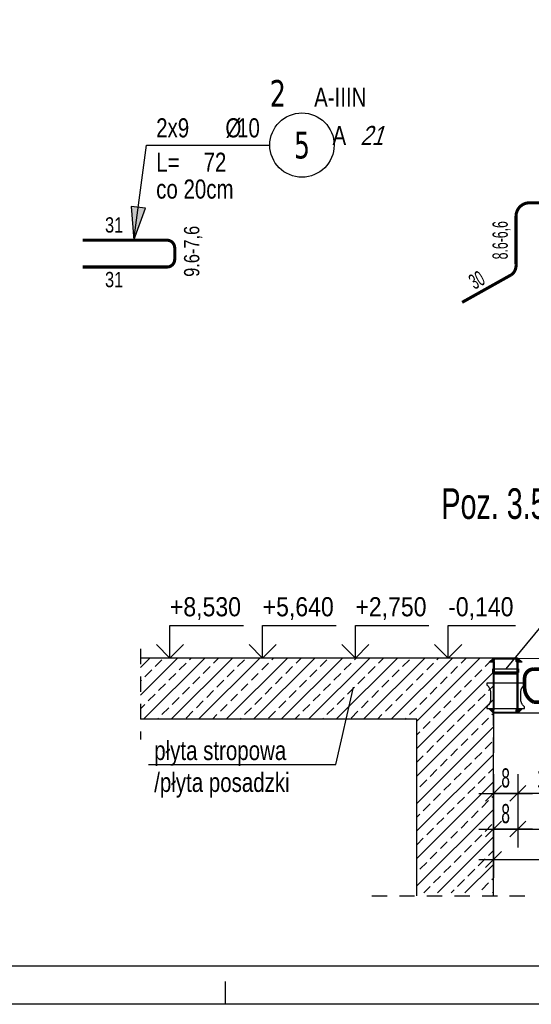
# Model space of a CAD drawing. Header units: millimetres. Extents: x 4862 to 12592, y -1539 to -726.
# Tile 5 of 40: x 5394 to 5562, y -1539 to -1217. Entities that reach past the tile are written whole.
import ezdxf
from ezdxf.enums import TextEntityAlignment as Align

# ---------------------------------------------------------------- set-up
doc = ezdxf.new("R2010")
doc.units = ezdxf.units.MM
doc.header["$LTSCALE"] = 25
doc.linetypes.add('MP', pattern=[0.36, 0.2, -0.16])
for name, color, linetype in [('BA_pdz', 2, 'Continuous'), ('BA_ram', 2, 'Continuous'), ('BA_txg', 3, 'Continuous'), ('BA_txs', 2, 'Continuous'), ('BA_wic', 1, 'Continuous'), ('BA_wym', 1, 'Continuous'), ('BZ_odn', 1, 'Continuous'), ('BZ_opi1', 7, 'Continuous'), ('BZ_opi2', 4, 'Continuous'), ('BZ_opi3', 30, 'Continuous'), ('BZ_P_wid', 3, 'Continuous'), ('BZ_pom', 6, 'Continuous'), ('BZ_txs', 2, 'Continuous'), ('BZ_wym', 1, 'Continuous'), ('K-CIENKIE', 8, 'Continuous'), ('K-ZARYS', 2, 'Continuous'), ('ZBROJA_NIEZLICZAC', 140, 'Continuous')]:
    doc.layers.add(name, color=color, linetype=linetype)
doc.styles.add('BIKTBG', font='tahoma.ttf', dxfattribs={"width": 0.85})
doc.styles.add('BIKTC', font='bikromsw.shx', dxfattribs={"width": 0.8})
doc.styles.add('BIKTG', font='bikromsw.shx', dxfattribs={"width": 0.8})
doc.styles.add('BIKTS', font='bikromsw.shx', dxfattribs={"width": 0.8})
doc.styles.add('BIKWYM', font='bikromsw.shx', dxfattribs={"width": 0.6})
doc.styles.add('SPECBUD_TXT', font='txt')
doc.dimstyles.new('BA_KR_25_cm', dxfattribs={"dimscale": 0.25, "dimtxt": 25, "dimasz": 1.666667, "dimexe": 24, "dimexo": 0, "dimgap": 0, "dimtad": 0, "dimdec": 1, "dimrnd": 0.5, "dimzin": 9, "dimdsep": 46, "dimtxsty": 'BIKWYM', "dimblk": 'WYM-KR', "dimcen": 0, "dimdle": 20, "dimclrd": 256, "dimclre": 256, "dimclrt": 2, "dimadec": 0, "dimazin": 0, "dimtfac": 0.033333, "dimtdec": 1, "dimtmove": 0, "dimatfit": 3, "dimldrblk": 'WYM-KR', "dimfxl": 25, "dimfxlon": 1, "dimtvp": 0.8, "dimtolj": 1, "dimarcsym": 0})
doc.dimstyles.new('BA_ST_50_cm', dxfattribs={"dimscale": 0.5, "dimtxt": 25, "dimasz": 1.666667, "dimexe": 24, "dimexo": 0, "dimgap": 0, "dimtad": 0, "dimdec": 1, "dimrnd": 0.5, "dimdsep": 46, "dimtxsty": 'BIKWYM', "dimblk": 'WYM-ST', "dimcen": 0, "dimdle": 20, "dimclrd": 256, "dimclre": 256, "dimclrt": 7, "dimadec": 0, "dimazin": 0, "dimtfac": 0.033333, "dimtdec": 1, "dimtix": 1, "dimtmove": 2, "dimatfit": 3, "dimldrblk": 'WYM-ST', "dimfxl": 1, "dimtvp": 0.8, "dimtolj": 1, "dimtzin": 0, "dimarcsym": 0})

# ---------------------------------------------------------------- blocks, each defined once
blk = doc.blocks.new('WYM-ST')
blk.add_hatch(color=256).paths.add_polyline_path([(-13, 2.88), (0, 0), (-13, -2.88)])
blk.add_lwpolyline([(0, 0), (-13, 2.88), (-13, -2.88), (0, 0)])
blk = doc.blocks.new('bik_BlkOpPret', base_point=(8819.93, 5.92))
at = {"layer": 'BZ_opi1', "style": 'BIKTS', "width": 0.8}
for tag, p in [('SZTUK', (8823.05, 8.42)), ('PRZEDR_FI', (8832.1, 8.42)), ('PRZEKROJ', (8835.91, 8.42)), ('PRZEDR_L', (8823.05, -2.83)), ('DLUGOSC', (8838.53, -2.83)), ('UWAGA', (8823.05, -11.58))]:
    blk.add_attdef(tag, p, '', height=6.25, dxfattribs=at)
at = {"layer": 'BZ_opi2', "style": 'BIKTBG', "width": 0.8}
blk.add_attdef('NUMER', text='', height=8.75, dxfattribs=at).set_placement((8869.48, 5.92), align=Align.MIDDLE_CENTER)
at = {"layer": 'BZ_pom', "width": 0.8}
for tag, p, height, style in [('POZYCJA', (8858.98, 18.42), 8.75, 'BIKTBG'), ('GATUNEK', (8873.84, 18.42), 6.25, 'BIKTS'), ('METODA_L', (8879.45, 5.92), 6.25, 'BIKTS'), ('EURO_KOD', (8888.5, 5.92), 6.25, 'BIKTS')]:
    blk.add_attdef(tag, p, '', height=height, dxfattribs=dict(at, style=style))
at = {"layer": 'BZ_wym', "width": 0.8}
for tag, p, height, style, flags in [('PRZEDR_NR', (8823.05, -20.95), 8.75, 'BIKTBG', 1), ('PRZEDR_SZT', (8823.05, -30.33), 6.25, 'BIKTS', 1), ('TYP_PRETA', (8823.05, -39.7), 6.25, 'BIKTS', 3), ('EURO_KOD_SEGMENTY', (8838.05, -49.08), 6.25, 'BIKTS', 3), ('HAK_1', (8823.05, -58.45), 6.25, 'BIKTS', 3), ('HAK_2', (8823.05, -67.83), 6.25, 'BIKTS', 3), ('ID', (8823.05, -77.2), 6.25, 'BIKTS', 3), ('ID_C', (8823.05, -86.58), 6.25, 'BIKTS', 3), ('b_atr_0', (8823.05, -95.95), 6.25, 'BIKTS', 3)]:
    blk.add_attdef(tag, p, '', height=height, dxfattribs=dict(at, style=style, flags=flags))
blk = doc.blocks.new('2')
at = {"layer": 'BA_txs'}
for points in [[(414.82, 515.22), (413.47, 516.57), (405.47, 516.57), (404.12, 515.22), (405.47, 515.22), (405.47, 499.92), (404.12, 499.92), (405.47, 498.57), (413.47, 498.57), (414.82, 499.92), (413.47, 499.92), (413.47, 515.22), (414.82, 515.22)], [(414.2, 515.47), (413.35, 516.32), (405.6, 516.32), (404.75, 515.47), (405.67, 515.47), (405.67, 499.67), (404.75, 499.67), (405.6, 498.82), (413.35, 498.82), (414.2, 499.67), (413.27, 499.67), (413.27, 511.37), (405.67, 511.37)], [(414.2, 515.47), (413.27, 515.47), (413.27, 511.77), (405.67, 511.77)], [(405.67, 512.99), (405.47, 512.99), (405.47, 513.07), (405.27, 513.07), (405.27, 511.87), (405.47, 511.87), (405.47, 511.94), (413.47, 511.94), (413.47, 511.87), (413.67, 511.87), (413.67, 513.07), (413.47, 513.07), (413.47, 512.99), (413.27, 512.99), (405.47, 513.03)], [(405.47, 511.57), (413.47, 511.57)], [(403.29, 508.37), (415.65, 508.37), (415.65, 507.97), (415.64, 507.9), (415.61, 507.81), (415.59, 507.77), (415.57, 507.74), (415.54, 507.71), (415.52, 507.7), (415.53, 507.7), (415.42, 507.61), (415.42, 507.61), (415.37, 507.56), (415.32, 507.52), (415.27, 507.47), (415.18, 507.37), (415.14, 507.32), (415.09, 507.26), (414.97, 507.1), (414.97, 507.1), (414.93, 507.05), (414.97, 507.1), (414.82, 506.87), (414.76, 506.75), (414.67, 506.57), (414.59, 506.38), (414.53, 506.19), (414.51, 506.12), (414.47, 505.99), (414.44, 505.79), (414.42, 505.66), (414.41, 505.52), (414.4, 505.39), (414.4, 505.32), (414.4, 505.19), (414.4, 505.01), (414.4, 504.94), (414.4, 504.81), (414.4, 503.75), (414.4, 502.98), (414.43, 502.71), (414.46, 502.51), (414.49, 502.38), (414.5, 502.35), (414.5, 502.32), (414.51, 502.29), (414.52, 502.28), (414.57, 502.12), (414.61, 501.99), (414.64, 501.93), (414.67, 501.86), (414.76, 501.68), (414.93, 501.39), (415.01, 501.28), (415.14, 501.12), (415.27, 500.97), (415.37, 500.87), (415.47, 500.78), (415.6, 500.66), (415.62, 500.6), (415.65, 500.51), (415.65, 500.47), (415.65, 500.27), (415.65, 500.07), (403.29, 500.07), (403.29, 500.07), (403.29, 500.27), (403.29, 500.27), (403.29, 500.47), (403.3, 500.55), (403.33, 500.62), (403.36, 500.67), (403.41, 500.73), (403.47, 500.78), (403.52, 500.83), (403.67, 500.97), (403.85, 501.17), (403.97, 501.33), (404.05, 501.45), (404.12, 501.56), (404.19, 501.68), (404.25, 501.8), (404.33, 501.99), (404.42, 502.25), (404.5, 502.58), (404.51, 502.64), (404.52, 502.78), (404.54, 502.98), (404.54, 503.12), (404.54, 503.12), (404.54, 503.47), (404.54, 503.47), (404.54, 503.75), (404.54, 503.75), (404.54, 503.98), (404.54, 505.32), (404.54, 505.52), (404.52, 505.72), (404.5, 505.86), (404.45, 506.06), (404.42, 506.19), (404.4, 506.25), (404.35, 506.38), (404.3, 506.51), (404.31, 506.51), (404.28, 506.57), (404.22, 506.69), (404.19, 506.75), (404.15, 506.81), (404.05, 506.99), (404.01, 507.05), (403.93, 507.16), (403.85, 507.26), (403.76, 507.37), (403.72, 507.42), (403.62, 507.52), (403.47, 507.65), (403.4, 507.72), (403.34, 507.78), (403.31, 507.85), (403.29, 507.93), (403.29, 507.97), (403.29, 508.17), (403.29, 508.17), (403.29, 508.37), (403.29, 508.27), (403.29, 508.37)]]:
    blk.add_lwpolyline(points, dxfattribs=at)
blk = doc.blocks.new('WYM-KR')
at = {"linetype": 'ByBlock'}
blk.add_line((11.52, 0), (-11.52, 0), dxfattribs=at)
at = {"color": 7, "linetype": 'ByBlock'}
blk.add_line((6.24, 6.24), (-6.24, -6.24), dxfattribs=at)
blk = doc.blocks.new('*D87')
at = {"layer": 'BA_wym', "lineweight": -2}
for p, q in [((5549.15, -1485.05), (5549.15, -1497.3)), ((5720.15, -1485.05), (5720.15, -1497.3)), ((5549.56, -1491.3), (5719.73, -1491.3))]:
    blk.add_line(p, q, dxfattribs=at)
at = {"layer": 'Defpoints', "color": 0}
for p in [(5549.15, -1481.3), (5720.15, -1481.3), (5720.15, -1491.3)]:
    blk.add_point(p, dxfattribs=at)
at = {"layer": 'BA_wym', "lineweight": -2, "xscale": 0.4166666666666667, "yscale": 0.4166666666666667, "zscale": 0.4166666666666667, "rotation": 180}
blk.add_blockref('WYM-KR', (5549.15, -1491.3), dxfattribs=at)
at = {"layer": 'BA_wym', "lineweight": -2, "xscale": 0.4166666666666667, "yscale": 0.4166666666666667, "zscale": 0.4166666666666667}
blk.add_blockref('WYM-KR', (5720.15, -1491.3), dxfattribs=at)
at = {"layer": 'BA_wym', "color": 2, "insert": (5634.65, -1486.3), "char_height": 6.25, "attachment_point": 5, "style": 'BIKWYM'}
blk.add_mtext('\\A1;171', dxfattribs=at)
blk = doc.blocks.new('*D88')
at = {"layer": 'BA_wym', "lineweight": -2}
for p, q in [((5549.15, -1463.4), (5549.15, -1475.65)), ((5557.15, -1463.4), (5557.15, -1475.65)), ((5556.73, -1469.65), (5549.56, -1469.65))]:
    blk.add_line(p, q, dxfattribs=at)
at = {"layer": 'Defpoints', "color": 0}
for p in [(5549.15, -1459.65), (5557.15, -1459.65), (5549.15, -1469.65)]:
    blk.add_point(p, dxfattribs=at)
at = {"layer": 'BA_wym', "lineweight": -2, "xscale": 0.4166666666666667, "yscale": 0.4166666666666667, "zscale": 0.4166666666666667, "rotation": 180}
blk.add_blockref('WYM-KR', (5549.15, -1469.65), dxfattribs=at)
at = {"layer": 'BA_wym', "lineweight": -2, "xscale": 0.4166666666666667, "yscale": 0.4166666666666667, "zscale": 0.4166666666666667}
blk.add_blockref('WYM-KR', (5557.15, -1469.65), dxfattribs=at)
at = {"layer": 'BA_wym', "color": 2, "insert": (5553.15, -1464.65), "char_height": 6.25, "attachment_point": 5, "style": 'BIKWYM'}
blk.add_mtext('\\A1;8', dxfattribs=at)
blk = doc.blocks.new('*D89')
at = {"layer": 'BA_wym', "lineweight": -2}
for p, q in [((5557.15, -1463.4), (5557.15, -1475.65)), ((5575.15, -1463.4), (5575.15, -1475.65)), ((5574.73, -1469.65), (5557.56, -1469.65))]:
    blk.add_line(p, q, dxfattribs=at)
at = {"layer": 'Defpoints', "color": 0}
for p in [(5557.15, -1459.65), (5575.15, -1459.65), (5557.15, -1469.65)]:
    blk.add_point(p, dxfattribs=at)
at = {"layer": 'BA_wym', "lineweight": -2, "xscale": 0.4166666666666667, "yscale": 0.4166666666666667, "zscale": 0.4166666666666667, "rotation": 180}
blk.add_blockref('WYM-KR', (5557.15, -1469.65), dxfattribs=at)
at = {"layer": 'BA_wym', "lineweight": -2, "xscale": 0.4166666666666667, "yscale": 0.4166666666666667, "zscale": 0.4166666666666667}
blk.add_blockref('WYM-KR', (5575.15, -1469.65), dxfattribs=at)
at = {"layer": 'BA_wym', "color": 2, "insert": (5566.15, -1464.65), "char_height": 6.25, "attachment_point": 5, "style": 'BIKWYM'}
blk.add_mtext('\\A1;18', dxfattribs=at)
blk = doc.blocks.new('*D92')
at = {"layer": 'BA_wym', "lineweight": -2}
for p, q in [((5549.15, -1475.06), (5549.15, -1487.31)), ((5557.15, -1475.06), (5557.15, -1487.31)), ((5556.73, -1481.31), (5549.56, -1481.31))]:
    blk.add_line(p, q, dxfattribs=at)
at = {"layer": 'Defpoints', "color": 0}
for p in [(5549.15, -1471.31), (5557.15, -1471.31), (5549.15, -1481.31)]:
    blk.add_point(p, dxfattribs=at)
at = {"layer": 'BA_wym', "lineweight": -2, "xscale": 0.4166666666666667, "yscale": 0.4166666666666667, "zscale": 0.4166666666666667, "rotation": 180}
blk.add_blockref('WYM-KR', (5549.15, -1481.31), dxfattribs=at)
at = {"layer": 'BA_wym', "lineweight": -2, "xscale": 0.4166666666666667, "yscale": 0.4166666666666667, "zscale": 0.4166666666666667}
blk.add_blockref('WYM-KR', (5557.15, -1481.31), dxfattribs=at)
at = {"layer": 'BA_wym', "color": 2, "insert": (5553.15, -1476.31), "char_height": 6.25, "attachment_point": 5, "style": 'BIKWYM'}
blk.add_mtext('\\A1;8', dxfattribs=at)
blk = doc.blocks.new('*D93')
at = {"layer": 'BA_wym', "lineweight": -2}
for p, q in [((5557.15, -1475.06), (5557.15, -1487.31)), ((5720.15, -1475.06), (5720.15, -1487.31)), ((5557.56, -1481.31), (5719.73, -1481.31))]:
    blk.add_line(p, q, dxfattribs=at)
at = {"layer": 'Defpoints', "color": 0}
for p in [(5557.15, -1471.31), (5720.15, -1471.31), (5720.15, -1481.31)]:
    blk.add_point(p, dxfattribs=at)
at = {"layer": 'BA_wym', "lineweight": -2, "xscale": 0.4166666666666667, "yscale": 0.4166666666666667, "zscale": 0.4166666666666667, "rotation": 180}
blk.add_blockref('WYM-KR', (5557.15, -1481.31), dxfattribs=at)
at = {"layer": 'BA_wym', "lineweight": -2, "xscale": 0.4166666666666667, "yscale": 0.4166666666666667, "zscale": 0.4166666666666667}
blk.add_blockref('WYM-KR', (5720.15, -1481.31), dxfattribs=at)
at = {"layer": 'BA_wym', "color": 2, "insert": (5638.65, -1476.31), "char_height": 6.25, "attachment_point": 5, "style": 'BIKWYM'}
blk.add_mtext('\\A1;163', dxfattribs=at)

msp = doc.modelspace()

# ---------------------------------------------------------------- hatches: boundary and pattern name
at = {"layer": 'BA_wic'}
h = msp.add_hatch(dxfattribs=at)
h.set_pattern_fill('ANSI33', color=256)
h.set_pattern_definition([(45, (4725.871, -2531.665), (-4.490128, 4.490128), []), (45, (4730.361, -2531.665), (-4.490128, 4.490128), [3.175, -1.5875])])
h.paths.add_polyline_path([(5549.15, -1440.34), (5548.42, -1440.34), (5549.15, -1441.06), (5549.15, -1502.14), (5524.15, -1502.14), (5524.15, -1445.44), (5433.86, -1445.44), (5433.86, -1425.44), (5524.15, -1425.44), (5549.15, -1425.44)])
h.paths.add_polyline_path([(5548.42, -1440.34), (5549.15, -1440.34), (5549.15, -1441.06)])

# ---------------------------------------------------------------- linework, layer by layer
at = {"color": 1, "linetype": 'Continuous', "ltscale": 125}
for points in [[(5439.09, -1421.02), (5443.51, -1425.44), (5447.93, -1421.02), (5443.51, -1425.44), (5443.51, -1414.84), (5467.51, -1414.84)], [(5469.38, -1421.02), (5473.8, -1425.44), (5478.22, -1421.02), (5473.8, -1425.44), (5473.8, -1414.84), (5497.8, -1414.84)], [(5499.67, -1421.02), (5504.09, -1425.44), (5508.51, -1421.02), (5504.09, -1425.44), (5504.09, -1414.84), (5528.09, -1414.84)], [(5529.96, -1421.02), (5534.38, -1425.44), (5538.8, -1421.02), (5534.38, -1425.44), (5534.38, -1414.84), (5556.38, -1414.84)]]:
    msp.add_lwpolyline(points, dxfattribs=at)
at = {"layer": 'BA_pdz', "color": 1}
msp.add_line((5461.67, -1538.59), (5461.67, -1531.09), dxfattribs=at)
at = {"layer": 'BA_ram', "color": 1}
msp.add_lwpolyline([(4861.67, -1538.59), (4861.67, -796.09), (7611.67, -796.09), (7611.67, -1538.59)], close=True, dxfattribs=at)
at = {"layer": 'BA_ram'}
msp.add_lwpolyline([(4911.67, -1526.09), (4911.67, -808.59), (7599.17, -808.59), (7599.17, -1526.09)], close=True, dxfattribs=at)
at = {"layer": 'BA_wic', "linetype": 'MP'}
for points in [[(5433.86, -1422.42), (5433.86, -1452)], [(5549.15, -1456.44), (5549.15, -1425.44)], [(5509.44, -1503.14), (5561.44, -1503.14)]]:
    msp.add_lwpolyline(points, dxfattribs=at)
at = {"layer": 'BA_wic'}
for points in [[(5524.15, -1425.44), (5524.15, -1425.44), (5433.86, -1425.44)], [(5549.15, -1425.44), (5433.86, -1425.44)], [(5549.15, -1425.44), (5549.15, -1456.44)], [(5524.15, -1445.44), (5433.86, -1445.44)], [(5524.15, -1503.14), (5524.15, -1445.44)], [(5549.15, -1503.14), (5549.15, -1456.44)]]:
    msp.add_lwpolyline(points, dxfattribs=at)
at = {"layer": 'BZ_odn'}
msp.add_circle((5486.64, -1257.79), 10.5, dxfattribs=at)
at = {"layer": 'BZ_P_wid'}
for points, const_width in [([(5538.94, -1309.19), (5555.06, -1300.16, 0.25635), (5556.54, -1296.8), (5556.54, -1281.05, -0.414214), (5560.94, -1276.66), (5582.9, -1276.66, -0.414214), (5587.3, -1281.05), (5587.3, -1298.31, 0.269426), (5587.3, -1298.31), (5603.04, -1290.41)], 1), ([(5415.08, -1288.89), (5442.58, -1288.89, -0.414214), (5445.08, -1291.39), (5445.08, -1295.14, -0.414214), (5442.58, -1297.64), (5415.08, -1297.64)], 1), ([(5617.95, -1439.84), (5562.35, -1439.84, -0.301385), (5559.35, -1434.84), (5559.35, -1432.04, -0.414214), (5562.35, -1429.04), (5713.25, -1431.04, -0.414214), (5716.25, -1434.04), (5716.25, -1436.84, -0.414214), (5713.25, -1439.84), (5661.2, -1439.84)], 1.2)]:
    msp.add_lwpolyline(points, format="xyb", dxfattribs=dict(at, const_width=const_width))
at = {"layer": 'K-CIENKIE'}
for points in [[(5556.69, -1426.19), (5556.8, -1426.19), (5556.84, -1425.79), (5556.81, -1425.71), (5556.85, -1425.64), (5557.05, -1425.64), (5557.05, -1425.54, 0.414214), (5556.95, -1425.44), (5551.95, -1425.44), (5549.25, -1425.44, 0.414214), (5549.15, -1425.54), (5549.15, -1425.64), (5549.35, -1425.64), (5549.39, -1425.71), (5549.36, -1425.79), (5549.4, -1426.19), (5549.5, -1426.19), (5549.57, -1425.64), (5551.95, -1425.64), (5556.62, -1425.64)], [(5556.85, -1426.56), (5556.85, -1434.44), (5556.85, -1442.32), (5556.71, -1442.32, 0.355902), (5556.52, -1442.48), (5556.48, -1443.01), (5556.48, -1443.03, -0.065916), (5556.44, -1443.24), (5556.59, -1443.24, 0.074353), (5556.65, -1443.02), (5556.7, -1442.46), (5556.87, -1442.46), (5556.87, -1443.01), (5556.81, -1443.15), (5556.86, -1443.24), (5557.05, -1443.24), (5557.05, -1434.44), (5557.05, -1425.64), (5556.86, -1425.64), (5556.81, -1425.73), (5556.87, -1425.86), (5556.87, -1426.41), (5556.7, -1426.41), (5556.65, -1425.85, 0.074353), (5556.59, -1425.64), (5556.44, -1425.64, -0.065916), (5556.48, -1425.84), (5556.48, -1425.86), (5556.52, -1426.4, 0.355902), (5556.71, -1426.56)]]:
    msp.add_lwpolyline(points, format="xyb", close=True, dxfattribs=at)
at = {"layer": 'K-ZARYS'}
msp.add_lwpolyline([(5720.15, -1441.95), (5718.65, -1443.44), (5714.65, -1443.44), (5713.15, -1441.94), (5711.67, -1443.44), (5578.12, -1443.44), (5576.62, -1441.94), (5575.15, -1443.44), (5569.15, -1443.44), (5559.35, -1443.44), (5557.15, -1443.44), (5557.15, -1425.63), (5557.15, -1425.44), (5718.65, -1427.42), (5720.15, -1428.92)], close=True, dxfattribs=at)
at = {"layer": 'ZBROJA_NIEZLICZAC'}
msp.add_lwpolyline([(5689.89, -1415.11), (5564.64, -1415.11), (5553.25, -1428.99)], dxfattribs=at)

# ---------------------------------------------------------------- block references
ref = msp.add_blockref('bik_BlkOpPret', (5435.9, -1257.79), dxfattribs=dict(xscale=0.5, yscale=0.5, zscale=0.5))
ref.add_attrib('NUMER', '5', dxfattribs={"layer": 'BZ_opi2', "height": 8.75, "style": 'BIKTBG', "width": 0.8}).set_placement((5486.64, -1257.79), align=Align.MIDDLE_CENTER)
ref.add_attrib('POZYCJA', '2', (5476.14, -1245.29), dxfattribs={"layer": 'BZ_pom', "height": 8.75, "style": 'BIKTBG', "width": 0.8})
ref.add_attrib('SZTUK', '2x9', (5439.03, -1255.29), dxfattribs={"layer": 'BZ_opi1', "height": 6.25, "style": 'BIKTS', "width": 0.8})
ref.add_attrib('GATUNEK', 'A-IIIN', (5490.61, -1245.29), dxfattribs={"layer": 'BZ_pom', "height": 6.25, "style": 'BIKTS', "width": 0.8})
ref.add_attrib('PRZEKROJ', '10', (5465.45, -1255.29), dxfattribs={"layer": 'BZ_opi1', "height": 6.25, "style": 'BIKTS', "width": 0.8})
ref.add_attrib('DLUGOSC', '72', (5454.5, -1266.54), dxfattribs={"layer": 'BZ_opi1', "height": 6.25, "style": 'BIKTS', "width": 0.8})
ref.add_attrib('UWAGA', 'co 20cm', (5439.03, -1275.29), dxfattribs={"layer": 'BZ_opi1', "height": 6.25, "style": 'BIKTS', "width": 0.8})
ref.add_attrib('METODA_L', 'A', (5496.61, -1257.79), dxfattribs={"layer": 'BZ_pom', "height": 6.25, "style": 'BIKTS', "width": 0.8})
ref.add_attrib('PRZEDR_FI', '%%c', (5461.64, -1255.29), dxfattribs={"layer": 'BZ_opi1', "height": 6.25, "style": 'BIKTS', "width": 0.8})
ref.add_attrib('PRZEDR_L', 'L=', (5439.03, -1266.54), dxfattribs={"layer": 'BZ_opi1', "height": 6.25, "style": 'BIKTS', "width": 0.8})
ref.add_attrib('EURO_KOD', '21', (5505.66, -1257.79), dxfattribs={"layer": 'BZ_pom', "height": 6.25, "style": 'BIKTS', "oblique": 18, "width": 0.8})
at = {"layer": 'BA_txs', "xscale": -1}
msp.add_blockref('2', (5962.62, -1942), dxfattribs=at)

# ---------------------------------------------------------------- texts
at = {"color": 2, "ltscale": 125, "style": 'SPECBUD_TXT', "width": 0.9}
for s, p in [('+8,530', (5443.51, -1405.54)), ('+5,640', (5473.8, -1405.54)), ('+2,750', (5504.09, -1405.54)), ('-0,140', (5534.38, -1405.54))]:
    msp.add_text(s, height=6.25, dxfattribs=at).set_placement(p, align=Align.TOP_LEFT)
at = {"layer": 'BA_txg', "style": 'BIKTG', "width": 0.7}
msp.add_text('Poz. 3.5.1, Poz. 4.5.1, Poz. 6.6.1', height=10, dxfattribs=at).set_placement((5600.61, -1374.96), align=Align.MIDDLE_CENTER)
at = {"layer": 'BZ_opi3', "style": 'BIKTC', "width": 0.8}
msp.add_text('31', height=5, dxfattribs=at).set_placement((5425.3, -1283.89), align=Align.MIDDLE_CENTER)
at = {"layer": 'BZ_opi3', "color": 2, "style": 'BIKTC', "width": 0.6}
for s, rotation, p in [('8.6-6,6', 90, (5551.34, -1288.9)), ('30', 29.4759, (5543.7, -1301.86))]:
    msp.add_text(s, height=5, rotation=rotation, dxfattribs=at).set_placement(p, align=Align.MIDDLE_CENTER)
at = {"layer": 'BZ_opi3', "style": 'BIKTC', "width": 0.8}
for s, rotation, p in [('9.6-7,6', 89.9998, (5450.62, -1292.52)), ('31', 359.9998, (5425.3, -1301.74))]:
    msp.add_text(s, height=5, rotation=rotation, dxfattribs=at).set_placement(p, align=Align.MIDDLE_CENTER)

# ---------------------------------------------------------------- dimensions: what is measured, and where the dimension line sits
at = {"layer": 'BA_wym'}
for base, p1, p2, picture, middle in [((5549.15, -1469.65), (5557.15, -1459.65), (5549.15, -1459.65), '*D88', (5553.15, -1464.65)), ((5557.15, -1469.65), (5575.15, -1459.65), (5557.15, -1459.65), '*D89', (5566.15, -1464.65)), ((5549.15, -1481.31), (5557.15, -1471.31), (5549.15, -1471.31), '*D92', (5553.15, -1476.31)), ((5720.15, -1481.31), (5557.15, -1471.31), (5720.15, -1471.31), '*D93', (5638.65, -1476.31)), ((5720.15, -1491.3), (5549.15, -1481.3), (5720.15, -1481.3), '*D87', (5634.65, -1486.3))]:
    dim = msp.add_linear_dim(base=base, p1=p1, p2=p2, dimstyle='BA_KR_25_cm', override={"dimatfit": 1}, dxfattribs=at)
    dim.commit()
    dim.dimension.update_dxf_attribs({"geometry": picture, "text_midpoint": middle})

# ---------------------------------------------------------------- leaders
at = {"layer": 'BZ_odn'}
msp.add_leader([(5431.76, -1288.89), (5435.9, -1257.79), (5476.14, -1257.79)], dimstyle='BA_ST_50_cm', dxfattribs=at)

# ---------------------------------------------------------------- next in the draw order: texts
at = {"layer": 'BZ_txs', "insert": (5438.39, -1452.52), "char_height": 6.25, "width": 61.0684, "attachment_point": 1, "style": 'BIKTS', "bg_fill": 2}
msp.add_mtext('płyta stropowa\\P/płyta posadzki', dxfattribs=at)

# ---------------------------------------------------------------- next in the draw order: linework, layer by layer
at = {"color": 1}
msp.add_lwpolyline([(5436.48, -1460.19), (5497.7, -1460.19), (5503.5, -1434.96)], dxfattribs=at)

doc.saveas('drawing.dxf')
